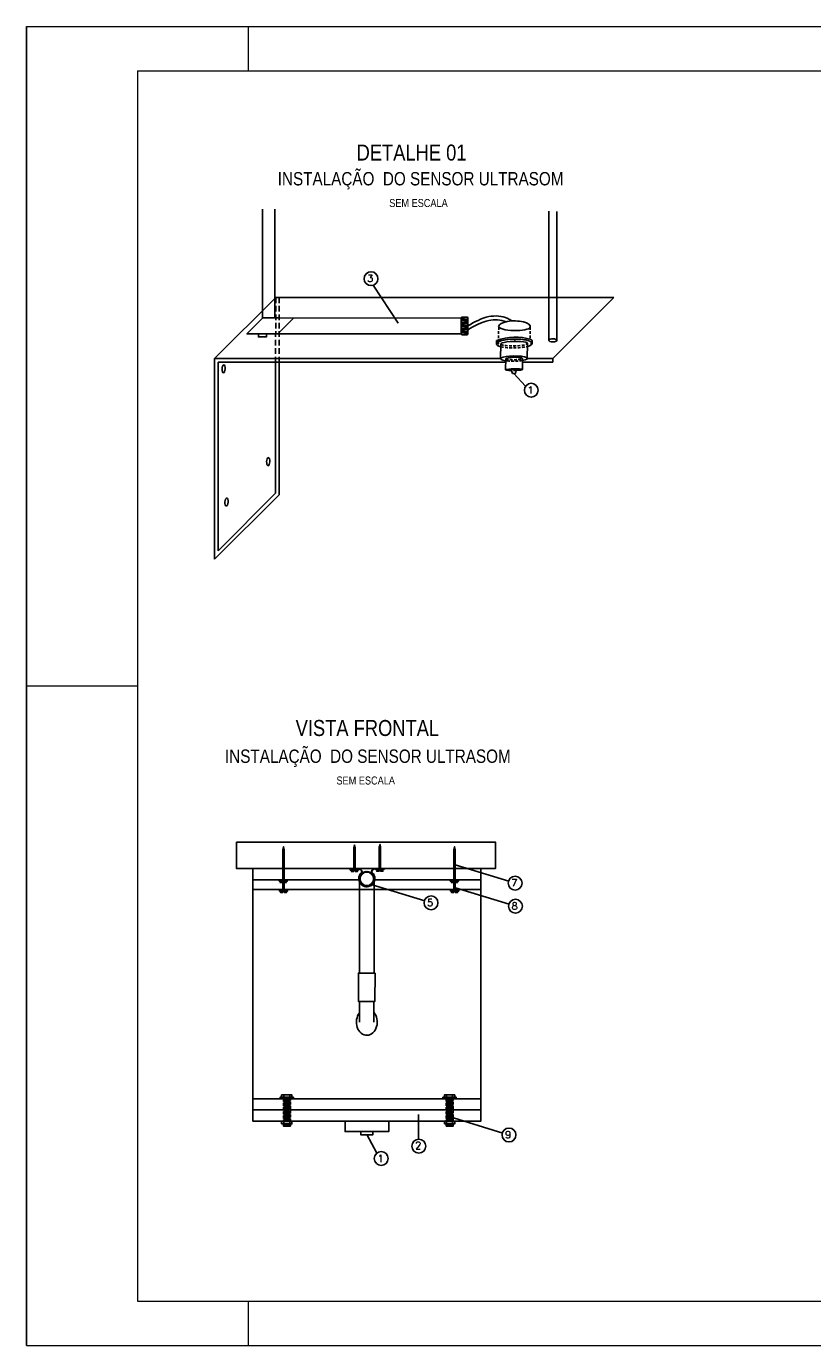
# Model space of a CAD drawing. Header units: millimetres. Extents: x 231 to 651, y 19 to 330.
# Tile 1 of 3: x 231 to 408, y 33 to 330. Entities that reach past the tile are written whole.
import ezdxf

# ---------------------------------------------------------------- set-up
doc = ezdxf.new("R2010")
doc.units = ezdxf.units.MM
for name, pattern in [('DASHED2', [9.525, 6.35, -3.175]), ('HIDDEN', [9.525, 6.35, -3.175]), ('JIS_02_1.2', [2.5, 1.25, -1.25])]:
    doc.linetypes.add(name, pattern=pattern)
for name, color, linetype in [('bucha', 4, 'Continuous'), ('calha', 4, 'JIS_02_1.2'), ('DUTO', 3, 'Continuous'), ('EPTOS200', 3, 'Continuous'), ('sensor', 3, 'Continuous'), ('TEXTO PROJ', 2, 'Continuous')]:
    doc.layers.add(name, color=color, linetype=linetype)
doc.layers.add('PADRÃO', color=7, linetype='Continuous', lineweight=9)
doc.styles.add('ARIAL', font='ARIALN.TTF')
doc.styles.add('ROMANS', font='ROMANS.SHX')
pattern_1 = [(3, (-305.76057, -163.69673), (-0.01329333, 0.25365181), [])]
pattern_2 = [(3, (-342.42526, -163.69673), (-0.01329333, 0.25365181), [])]
pattern_3 = [(45, (-382.97378, -163.69673), (-0.179605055, 0.179605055), [])]
pattern_4 = [(45, (-344.44498, -163.69673), (-0.179605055, 0.179605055), [])]

msp = doc.modelspace()

# ---------------------------------------------------------------- hatches: boundary and pattern name
h = msp.add_hatch()
h.set_pattern_fill('ANSI31', color=256, scale=0.08, style=0)
h.set_pattern_definition(pattern_3)
h.paths.add_polyline_path([(288.96, 145.11), (288.83, 145.76), (288.64, 145.15), (288.64, 140.89), (288.96, 140.89)])
h = msp.add_hatch()
h.set_pattern_fill('ANSI31', color=256, scale=0.08, style=0)
h.set_pattern_definition([(45, (-969.58612, -423.62496), (-0.179605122, 0.179605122), [])])
h.paths.add_polyline_path([(304.96, 145.51), (304.83, 146.16), (304.64, 145.55), (304.64, 141.97), (304.96, 141.97)])
h = msp.add_hatch()
h.set_pattern_fill('ANSI31', color=256, scale=0.08, style=0)
h.set_pattern_definition([(45, (-963.85603, -423.49048), (-0.179605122, 0.179605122), [])])
h.paths.add_polyline_path([(310.69, 145.65), (310.56, 146.29), (310.37, 145.68), (310.37, 142.1), (310.69, 142.1)])
h = msp.add_hatch()
h.set_pattern_fill('ANSI31', color=256, scale=0.08, style=0)
h.set_pattern_definition(pattern_4)
h.paths.add_polyline_path([(327.49, 145.11), (327.36, 145.76), (327.16, 145.15), (327.16, 140.89), (327.49, 140.89)])
h = msp.add_hatch()
h.set_pattern_fill('ANSI31', color=256, scale=0.08, style=0)
h.set_pattern_definition(pattern_3)
h.paths.add_polyline_path([(288.96, 140.89), (288.64, 140.89), (288.64, 139.86), (288.96, 139.86)])
h = msp.add_hatch()
h.set_pattern_fill('ANSI31', color=256, scale=0.08, style=0)
h.set_pattern_definition(pattern_4)
h.paths.add_polyline_path([(327.49, 140.89), (327.16, 140.89), (327.16, 139.86), (327.49, 139.86)])
at = {"linetype": 'HIDDEN', "ltscale": 0.1}
h = msp.add_hatch(dxfattribs=at)
h.set_pattern_fill('ANSI31', color=256, scale=0.08, angle=318, style=0)
h.set_pattern_definition([(3, (-342.42526, -161.19256), (-0.01329333, 0.25365181), [])])
h.paths.add_polyline_path([(290.38, 88.92), (288.78, 88.92), (288.78, 86.41), (290.38, 86.41)])
h = msp.add_hatch(dxfattribs=at)
h.set_pattern_fill('ANSI31', color=256, scale=0.08, angle=318, style=0)
h.set_pattern_definition(pattern_2)
h.paths.add_polyline_path([(290.38, 86.41), (288.78, 86.41), (288.78, 83.91), (290.38, 83.91)])
h = msp.add_hatch(dxfattribs=at)
h.set_pattern_fill('ANSI31', color=256, scale=0.08, angle=318, style=0)
h.set_pattern_definition([(3, (-305.76057, -161.19256), (-0.01329333, 0.25365181), [])])
h.paths.add_polyline_path([(327.04, 88.92), (325.45, 88.92), (325.45, 86.41), (327.04, 86.41)])
h = msp.add_hatch(dxfattribs=at)
h.set_pattern_fill('ANSI31', color=256, scale=0.08, angle=318, style=0)
h.set_pattern_definition(pattern_1)
h.paths.add_polyline_path([(327.04, 86.41), (325.45, 86.41), (325.45, 83.91), (327.04, 83.91)])
h = msp.add_hatch()
h.set_pattern_fill('ANSI31', color=256, scale=0.08, angle=318, style=0)
h.set_pattern_definition(pattern_2)
h.paths.add_polyline_path([(290.38, 83.38), (288.78, 83.38), (288.78, 82.89), (290.38, 82.89)])
h = msp.add_hatch()
h.set_pattern_fill('ANSI31', color=256, scale=0.08, angle=318, style=0)
h.set_pattern_definition(pattern_1)
h.paths.add_polyline_path([(327.05, 83.38), (325.45, 83.38), (325.45, 82.89), (327.05, 82.89)])
at = {"layer": 'DUTO'}
h = msp.add_hatch(dxfattribs=at)
h.set_pattern_fill('ANSI31', color=256, scale=0.007146, style=0)
h.set_pattern_definition([(45, (300.826727, 134.98776), (-0.0160426, 0.0160426), [])])
h.paths.add_polyline_path([(309.26, 138.55, 1), (305.93, 138.55, 1)])
h.paths.add_polyline_path([(309.11, 138.55, 1), (306.07, 138.55, 1)], flags=16)
at = {"layer": 'sensor', "linetype": 'Continuous'}
for points in [[(337.15, 259.05, 1), (337.28, 259.05, 1)], [(340.88, 259.9, 1), (341, 259.9, 1)], [(344.53, 259.08, 1), (344.66, 259.08, 1)], [(340.74, 258.21, 1), (340.87, 258.21, 1)]]:
    msp.add_hatch(color=4, dxfattribs=at).paths.add_polyline_path(points)

# ---------------------------------------------------------------- linework, layer by layer
for points in [[(278.23, 146.76), (336.56, 146.76), (336.56, 140.9), (278.23, 140.9)], [(281.91, 140.9), (333.27, 140.9), (333.27, 84), (281.91, 84)], [(303.85, 140.53), (303.85, 140.76), (305.68, 140.76), (305.68, 140.53)], [(309.58, 140.55), (309.58, 140.77), (311.41, 140.77), (311.41, 140.55)], [(287.85, 138.01), (287.85, 138.34), (289.67, 138.34), (289.67, 138.01)], [(326.38, 138.01), (326.38, 138.34), (328.2, 138.34), (328.2, 138.01)], [(289.75, 135.78), (289.75, 136.11), (287.92, 136.11), (287.92, 135.78)], [(287.92, 135.78), (287.92, 136.11), (289.75, 136.11), (289.75, 135.78)], [(328.27, 135.78), (328.27, 136.11), (326.45, 136.11), (326.45, 135.78)], [(326.45, 135.78), (326.45, 136.11), (328.27, 136.11), (328.27, 135.78)], [(291.05, 89.04), (291.05, 89.38), (288.05, 89.38), (288.05, 89.04)], [(288.05, 89.04), (288.05, 89.38), (291.05, 89.38), (291.05, 89.04)], [(288.38, 89.38), (290.72, 89.38), (290.72, 89.91), (288.38, 89.91)], [(327.72, 89.04), (327.72, 89.38), (324.72, 89.38), (324.72, 89.04)], [(324.72, 89.04), (324.72, 89.38), (327.72, 89.38), (327.72, 89.04)], [(325.04, 89.38), (327.39, 89.38), (327.39, 89.91), (325.04, 89.91)], [(288.38, 83.38), (290.72, 83.38), (290.72, 83.91), (288.38, 83.91)], [(288.78, 83.38), (290.38, 83.38), (290.38, 82.89), (288.78, 82.89)], [(302.67, 84), (312.51, 84), (312.51, 81.64), (302.67, 81.64)], [(325.04, 83.38), (327.39, 83.38), (327.39, 83.91), (325.04, 83.91)], [(325.45, 83.38), (327.05, 83.38), (327.05, 82.89), (325.45, 82.89)], [(306.23, 81.64), (308.95, 81.64), (308.95, 80.92), (306.23, 80.92)]]:
    msp.add_lwpolyline(points, close=True)
for points in [[(288.64, 138.34), (288.64, 138.34), (288.64, 145.15), (288.83, 145.76), (288.96, 145.11), (288.96, 138.32)], [(304.64, 140.9), (304.64, 140.9), (304.64, 145.55), (304.83, 146.16), (304.96, 145.51), (304.96, 140.9)], [(310.37, 140.9), (310.37, 140.9), (310.37, 145.68), (310.56, 146.29), (310.69, 145.65), (310.69, 140.88)], [(327.16, 138.34), (327.16, 138.34), (327.16, 145.15), (327.36, 145.76), (327.49, 145.11), (327.49, 138.32)], [(288.64, 140.87), (288.96, 140.87)], [(288.96, 139.86), (288.64, 139.86)], [(303.82, 140.8), (303.82, 140.88)], [(303.85, 140.65), (305.68, 140.65)], [(305.1, 140.53), (305.49, 140.23), (304.97, 140.23), (304.97, 140.39), (304.62, 140.39), (304.62, 140.23), (304.06, 140.23), (304.47, 140.53)], [(304.96, 141.97), (304.64, 141.97)], [(309.58, 140.66), (311.41, 140.66)], [(310.83, 140.55), (311.22, 140.24), (310.7, 140.24), (310.7, 140.4), (310.35, 140.4), (310.35, 140.24), (309.79, 140.24), (310.2, 140.55)], [(310.69, 142.1), (310.37, 142.1)], [(311.44, 140.79), (311.44, 140.87)], [(327.49, 139.86), (327.16, 139.86)], [(327.17, 140.87), (327.49, 140.87)], [(305.94, 138.34), (281.91, 138.34)], [(287.85, 138.19), (289.67, 138.19)], [(289.1, 138.01), (289.49, 137.7), (288.97, 137.7), (288.97, 137.86), (288.61, 137.86), (288.61, 137.7), (288.06, 137.7), (288.47, 138.01)], [(288.64, 137.69), (288.64, 136.09)], [(288.96, 136.11), (288.96, 136.11), (288.96, 137.68)], [(333.27, 138.34), (309.24, 138.34)], [(326.38, 138.19), (328.2, 138.19)], [(327.63, 138.01), (328.02, 137.7), (327.49, 137.7), (327.49, 137.86), (327.14, 137.86), (327.14, 137.7), (326.59, 137.7), (326.99, 138.01)], [(327.17, 137.69), (327.17, 136.09)], [(327.49, 136.11), (327.49, 136.11), (327.49, 137.68)], [(333.27, 136.11), (281.91, 136.11)], [(287.92, 135.96), (289.75, 135.96)], [(288.5, 135.78), (288.11, 135.47), (288.63, 135.47), (288.63, 135.63), (288.98, 135.63), (288.98, 135.47), (289.53, 135.47), (289.13, 135.78)], [(326.45, 135.96), (328.27, 135.96)], [(327.02, 135.78), (326.64, 135.47), (327.16, 135.47), (327.16, 135.63), (327.51, 135.63), (327.51, 135.47), (328.06, 135.47), (327.66, 135.78)], [(288.05, 89.23), (291.05, 89.23)], [(288.89, 89.38), (288.89, 89.91)], [(290.21, 89.38), (290.21, 89.91)], [(324.72, 89.23), (327.72, 89.23)], [(325.56, 89.38), (325.56, 89.91)], [(326.87, 89.38), (326.87, 89.91)], [(333.27, 89.04), (281.91, 89.04)], [(333.27, 86.51), (281.91, 86.51)], [(288.89, 83.38), (288.89, 83.91)], [(290.21, 83.38), (290.21, 83.91)], [(325.56, 83.38), (325.56, 83.91)], [(326.87, 83.38), (326.87, 83.91)]]:
    msp.add_lwpolyline(points)
for points in [[(311.44, 140.87), (309.52, 140.87, 0.1899), (308.82, 140.55), (308.69, 140.39, 0.411739), (308.72, 139.88, -0.472363), (308.64, 137.16, -0.132737), (307.66, 136.83, -0.156593), (306.52, 137.16, -0.472363), (306.45, 139.88, 0.196138), (306.48, 140.39), (306.34, 140.55, 0.1899), (305.65, 140.87), (303.82, 140.88)], [(311.44, 140.79), (309.52, 140.79, 0.188573), (308.88, 140.5), (308.75, 140.34, 0.424196), (308.78, 139.94, -0.471646), (308.69, 137.1, -0.133285), (307.67, 136.75, -0.157142), (306.48, 137.1, -0.471626), (306.39, 139.94, 0.284118), (306.37, 140.39), (306.22, 140.56, 0.164209), (305.65, 140.79), (303.82, 140.8)]]:
    msp.add_lwpolyline(points, format="xyb")
at = {"linetype": 'HIDDEN', "ltscale": 0.1}
for points in [[(288.78, 89.04), (288.78, 83.91), (290.38, 83.91), (290.38, 89.04), (288.78, 89.04)], [(325.45, 89.04), (325.45, 83.91), (327.04, 83.91), (327.04, 89.04), (325.45, 89.04)]]:
    msp.add_lwpolyline(points, dxfattribs=at)
msp.add_ellipse((307.59, 106.29), major_axis=(0, -2.96), ratio=0.793282, start_param=3.920658, end_param=8.696771)
at = {"color": 3, "linetype": 'Continuous'}
msp.add_open_spline([(330.19, 264.17), (330.18, 264.16), (330.16, 264.16), (330.15, 264.15)], degree=3, dxfattribs=at)
at = {"layer": 'bucha'}
msp.add_lwpolyline([(328.99, 265), (330.13, 265, -0.342243), (330.34, 264.85), (330.34, 261.22, -0.414214), (330.14, 261.02), (329.04, 261.02, -0.414214), (328.84, 261.22), (328.84, 264.85, -0.345497)], format="xyb", close=True, dxfattribs=at)
for points in [[(328.84, 264.71), (330.34, 264.82)], [(328.84, 264.39), (330.34, 264.5)], [(328.84, 264.07), (330.34, 264.18)], [(328.84, 263.75), (330.34, 263.86)], [(328.84, 263.43), (330.34, 263.54)], [(328.84, 263.11), (330.34, 263.22)], [(328.84, 262.79), (330.34, 262.9)], [(328.84, 262.47), (330.34, 262.58)], [(328.84, 262.15), (330.34, 262.26)], [(328.84, 261.83), (330.34, 261.94)], [(328.84, 261.51), (330.34, 261.62)], [(328.84, 261.19), (330.34, 261.3)]]:
    msp.add_lwpolyline(points, dxfattribs=at)
msp.add_lwpolyline([(309.43, 117.33), (309.42, 110.94), (305.68, 110.94), (305.68, 117.34)], close=True, dxfattribs=at)
at = {"layer": 'calha', "color": 7, "linetype": 'HIDDEN', "ltscale": 0.2}
for p, q in [((287.06, 269.43), (287.05, 255.65)), ((287.85, 269.43), (287.84, 255.65))]:
    msp.add_line(p, q, dxfattribs=at)
at = {"layer": 'calha', "color": 7, "linetype": 'ByBlock'}
for p, q in [((287.05, 255.65), (287.04, 225.35)), ((287.84, 255.65), (287.83, 225.03)), ((274.07, 254.86), (274.07, 212.38))]:
    msp.add_line(p, q, dxfattribs=at)
for points in [[(348.57, 259.81), (348.57, 288.84)], [(350.38, 259.73), (350.38, 288.76)], [(273.28, 255.65), (287.06, 269.43)], [(363.23, 269.43), (287.06, 269.43)], [(349.45, 255.65), (363.23, 269.43)], [(273.28, 210.48), (273.28, 255.65)], [(337.72, 255.65), (273.28, 255.65)], [(349.45, 255.65), (343.71, 255.65)], [(349.45, 255.65), (349.45, 254.86)], [(338.87, 254.86), (274.07, 254.86)], [(349.45, 254.86), (342.65, 254.86)], [(273.28, 210.48), (287.83, 225.03)], [(274.07, 212.38), (287.04, 225.35)]]:
    msp.add_lwpolyline(points, dxfattribs=at)
for centre, major_axis in [((349.47, 259.77), (-0.906, 0.038)), ((275.34, 253.35), (-0.061, -0.905)), ((285.38, 232.46), (-0.061, -0.905)), ((275.99, 223.36), (-0.061, -0.905))]:
    msp.add_ellipse(centre, major_axis=major_axis, ratio=0.391596, dxfattribs=at)
at = {"layer": 'DUTO'}
for points in [[(284.07, 264.79), (284.07, 289.27)], [(286.87, 264.83), (286.87, 289.31)], [(287.57, 264.82), (328.84, 264.8)], [(287.57, 261.23), (328.84, 261.23)], [(305.92, 138.55), (305.92, 117.34)], [(309.26, 138.55), (309.26, 117.33)], [(305.94, 110.93), (305.94, 106.28)], [(309.16, 110.94), (309.16, 106.28)]]:
    msp.add_lwpolyline(points, dxfattribs=at)
for radius in [1.66, 1.66, 1.52]:
    msp.add_circle((307.59, 138.55), radius, dxfattribs=at)
for points, knots in [([(330.34, 263.04), (331.85, 263.91), (334.6, 265.49), (338.42, 265.27), (339.95, 264.34), (340.26, 264.14)], [0, 0, 0, 0, 5.138745, 9.416402, 10.520452, 10.520452, 10.520452, 10.520452]), ([(330.34, 262.17), (331.85, 263.03), (334.49, 264.55), (337.74, 264.43), (338.95, 263.96)], [0, 0, 0, 0, 5.138745, 9.032036, 9.032036, 9.032036, 9.032036])]:
    msp.add_open_spline(points, degree=3, knots=knots, dxfattribs=at)
at = {"layer": 'EPTOS200', "linetype": 'Continuous'}
for points in [[(284.07, 264.79), (284.07, 264.79), (284.07, 264.79), (284.07, 264.79), (280.57, 261.23), (287.57, 261.23)], [(287.57, 264.82), (287.57, 264.82), (284.07, 264.82)], [(291.06, 264.8), (291.06, 264.8), (291.06, 264.8), (291.06, 264.8), (287.56, 261.23), (287.56, 261.23)]]:
    msp.add_lwpolyline(points, dxfattribs=at)
msp.add_lwpolyline([(283.16, 261.23), (284.97, 261.23), (284.97, 260.56), (283.16, 260.56)], close=True, dxfattribs=at)
at = {"layer": 'PADRÃO', "color": 2}
for p, q in [((230.92, 330.46), (230.92, 33.46)), ((230.92, 330.46), (650.92, 330.46)), ((230.92, 33.46), (230.92, 330.46)), ((280.92, 320.46), (280.92, 330.46)), ((280.92, 320.46), (280.92, 330.46)), ((230.92, 181.96), (255.92, 181.96)), ((230.92, 181.96), (255.92, 181.96)), ((280.92, 33.46), (280.92, 43.46)), ((230.92, 33.46), (650.92, 33.46))]:
    msp.add_line(p, q, dxfattribs=at)
at = {"layer": 'PADRÃO', "color": 1}
for p, q in [((255.92, 320.46), (255.92, 43.46)), ((255.92, 320.46), (640.92, 320.46)), ((255.92, 43.46), (640.92, 43.46))]:
    msp.add_line(p, q, dxfattribs=at)
at = {"layer": 'sensor', "color": 4, "linetype": 'Continuous'}
msp.add_line((340.09, 253.16), (340.35, 252.33), dxfattribs=at)
at = {"layer": 'sensor', "color": 4, "linetype": 'DASHED2', "ltscale": 0.1}
for points in [[(337.28, 262.8), (337.24, 260.02)], [(344.4, 262.79), (344.36, 260.01)]]:
    msp.add_lwpolyline(points, dxfattribs=at)
at = {"layer": 'sensor', "color": 4, "linetype": 'Continuous'}
for points in [[(336.76, 258.99), (336.77, 259.66)], [(337.77, 258.99), (337.71, 255.62)], [(343.78, 259.08), (343.72, 255.71)], [(344.8, 259.1), (344.82, 259.7)], [(338.84, 253.14), (338.88, 255.66)], [(342.67, 255.71), (342.62, 253.2)], [(341.31, 253.2), (341.04, 252.32), (340.35, 252.33)]]:
    msp.add_lwpolyline(points, dxfattribs=at)
for points in [[(336.82, 259.75, 0.273217), (336.77, 259.65, 1.837916)], [(344.82, 259.7, 0.233398), (344.6, 259.94, 2.190563)], [(341.31, 253.2, 0.07686), (340.09, 253.16, -6.123812)]]:
    msp.add_lwpolyline(points, format="xyb", dxfattribs=at)
at = {"layer": 'sensor', "color": 4, "linetype": 'DASHED2', "ltscale": 0.1}
msp.add_lwpolyline([(343.77, 258.4, -0.102177), (337.76, 258.33, -58.206135)], format="xyb", dxfattribs=at)
at = {"layer": 'sensor', "color": 4, "linetype": 'Continuous'}
for centre in [(337.21, 259.05), (340.94, 259.9), (344.6, 259.08), (340.81, 258.21)]:
    msp.add_circle(centre, 0.0624, dxfattribs=at)
msp.add_arc((340.99, 248.61), 11.89, 72.3176, 110.5159, dxfattribs=at)
at = {"layer": 'sensor', "color": 4, "linetype": 'Continuous', "extrusion": (0, 0, -1)}
for centre, major_axis, ratio, start_param, end_param in [((340.83, 262.85), (-3.56, 0.06), 0.248995, 3.222713, 6.283143), ((340.83, 262.85), (-3.57, 0.01), 0.365182, 0.036838, 3.233673), ((340.78, 259.04), (-4.02, -0.06), 0.252074, -0.717493, 3.878583), ((340.78, 259.04), (-4.02, -0.06), 0.252074, -0.717493, 3.769912), ((340.72, 255.67), (-3, -0.04), 0.196397, -0.906346, 4.012987), ((340.73, 253.17), (-1.89, -0.03), 0.095724, -1.258186, 4.447832)]:
    msp.add_ellipse(centre, major_axis=major_axis, ratio=ratio, start_param=start_param, end_param=end_param, dxfattribs=at)
at = {"layer": 'sensor', "color": 4, "linetype": 'Continuous'}
for centre, major_axis, ratio, start_param, end_param in [((340.77, 259.02), (-3.01, -0.06), 0.168762, 3.132757, 6.363155), ((340.77, 255.68), (-1.89, -0.03), 0.143691, 3.129242, 6.282783)]:
    msp.add_ellipse(centre, major_axis=major_axis, ratio=ratio, start_param=start_param, end_param=end_param, dxfattribs=at)
at = {"layer": 'sensor', "color": 4, "linetype": 'DASHED2', "ltscale": 0.1}
for centre, major_axis, ratio, start_param, end_param in [((340.77, 259.02), (-3.01, -0.06), 0.168762, 0.07997, 3.12875), ((340.77, 255.68), (-1.89, -0.03), 0.143691, -0.000206, 3.129242)]:
    msp.add_ellipse(centre, major_axis=major_axis, ratio=ratio, start_param=start_param, end_param=end_param, dxfattribs=at)
at = {"layer": 'sensor', "color": 4, "linetype": 'DASHED2', "ltscale": 0.1, "extrusion": (0, 0, -1)}
for centre, major_axis, ratio, start_param, end_param in [((340.72, 255.67), (-3, -0.04), 0.196397, 4.028508, 5.343816), ((340.73, 253.17), (-1.89, -0.03), 0.095724, 4.44395, 5.024999)]:
    msp.add_ellipse(centre, major_axis=major_axis, ratio=ratio, start_param=start_param, end_param=end_param, dxfattribs=at)
at = {"layer": 'TEXTO PROJ', "color": 2}
for p, q in [((314.62, 263.63), (309.03, 272.18)), ((343.34, 249.44), (340.7, 252.32)), ((327.49, 141.72), (339.56, 138)), ((308.56, 137.28), (320.63, 133.56)), ((327.56, 136.52), (339.63, 132.81)), ((319.23, 85.46), (319.2, 79.9)), ((326.12, 85.03), (338.2, 81.31))]:
    msp.add_line(p, q, dxfattribs=at)
msp.add_lwpolyline([(309.82, 76.78), (307.57, 80.97)], dxfattribs=at)
for centre in [(308.53, 273.65), (344.61, 248.54), (340.97, 137.57), (322.04, 133.13), (341.04, 132.37), (339.6, 80.88), (319.3, 78.35), (310.83, 75.59)]:
    msp.add_circle(centre, 1.56, dxfattribs=at)

# ---------------------------------------------------------------- texts
for s, height, style, p in [('DETALHE 01', 3.6, 'ARIAL', (305.28, 300.25)), ('INSTALAÇÃO  DO SENSOR ULTRASOM', 3, 'ARIAL', (287.52, 294.66)), ('SEM ESCALA', 1.8, 'ARIAL', (312.62, 289.79)), ('3', 1.6, 'ROMANS', (307.65, 272.91)), ('1', 1.6, 'ROMANS', (343.74, 247.8)), ('VISTA FRONTAL', 3.6, 'ARIAL', (291.55, 170.7)), ('INSTALAÇÃO  DO SENSOR ULTRASOM', 3, 'ARIAL', (275.64, 164.65)), ('SEM ESCALA', 1.8, 'ARIAL', (300.74, 159.78)), ('7', 1.6, 'ROMANS', (340.09, 136.83)), ('5', 1.6, 'ROMANS', (321.16, 132.39)), ('8', 1.6, 'ROMANS', (340.16, 131.63)), ('9', 1.6, 'ROMANS', (338.72, 80.14)), ('2', 1.6, 'ROMANS', (318.46, 77.71)), ('1', 1.6, 'ROMANS', (310.01, 74.79))]:
    msp.add_text(s, height=height, dxfattribs=dict(at, style=style)).set_placement(p)

doc.saveas('drawing.dxf')
